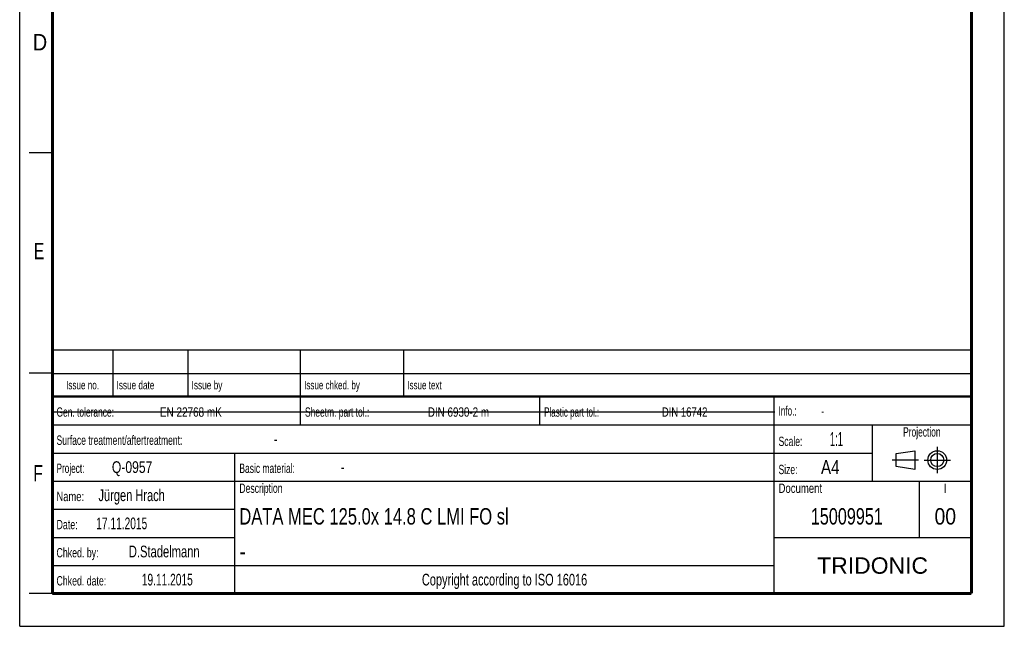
# Model space of a CAD drawing. Header units: millimetres. Extents: x 0 to 210, y 0 to 297.
# Tile 1 of 29: x 0 to 210, y 0 to 129. Entities that reach past the tile are written whole.
import ezdxf
from ezdxf.enums import TextEntityAlignment as Align

# ---------------------------------------------------------------- set-up
doc = ezdxf.new("R2010")
doc.units = ezdxf.units.MM
doc.header["$LTSCALE"] = 19.36
doc.linetypes.add('CENTER', pattern=[0.6, 0.375, -0.075, 0.075, -0.075])
doc.layers.get('0').update_dxf_attribs({"linetype": 'CONTINUOUS'})
doc.layers.add('DEFAULT_1', color=7, linetype='CENTER')
doc.layers.add('Z_NOTICE', color=7, linetype='CONTINUOUS')
doc.styles.get("Standard").update_dxf_attribs({"font": 'txt', "width": 0.7})
doc.styles.add('TEXTSTYLE_2', font='txt', dxfattribs={"width": 0.75})
doc.styles.add('TEXTSTYLE_4', font='arial.ttf')

# ---------------------------------------------------------------- blocks, each defined once
blk = doc.blocks.new('PROJEKTIONSMETHODE_BL0', base_point=(192.31, 35.47))
at = {"color": 7, "linetype": 'CONTINUOUS'}
for p, q in [((186.91, 36.87), (190.91, 37.47)), ((186.91, 34.07), (186.91, 36.87)), ((190.91, 37.47), (190.91, 33.47)), ((190.91, 33.47), (186.91, 34.07))]:
    blk.add_line(p, q, dxfattribs=at)
for radius in [2, 1.4]:
    blk.add_circle((195.71, 35.47), radius, dxfattribs=at)
at = {"layer": 'DEFAULT_1', "color": 7, "linetype": 'CENTER'}
for p, q in [((195.71, 38.27), (195.71, 32.67)), ((191.71, 35.47), (186.11, 35.47)), ((192.91, 35.47), (198.5, 35.47))]:
    blk.add_line(p, q, dxfattribs=at)

msp = doc.modelspace()

# ---------------------------------------------------------------- linework, layer by layer
at = {"color": 7, "linetype": 'CONTINUOUS'}
for p, q in [((0, 0), (0, 297)), ((210, 0), (210, 297)), ((7, 101), (2, 101)), ((6.9136, 48.9602), (6.9136, 58.9602)), ((6.9136, 58.9602), (202.9136, 58.9602)), ((19.9136, 48.9602), (19.9136, 58.9602)), ((35.9136, 48.9602), (35.9136, 58.9602)), ((59.9136, 48.9602), (59.9136, 58.9602)), ((81.9136, 48.9602), (81.9136, 58.9602)), ((202.9136, 48.9602), (202.9136, 58.9602)), ((7, 54), (2, 54)), ((6.9136, 53.9602), (202.9136, 53.9602)), ((6.9135, 6.9601), (6.9135, 48.9601)), ((6.9135, 48.9601), (202.9135, 48.9601)), ((6.9136, 48.9602), (202.9136, 48.9602)), ((59.9135, 42.9601), (59.9135, 48.9601)), ((110.9135, 42.9601), (110.9135, 48.9601)), ((160.9135, 6.9601), (160.9135, 48.9601)), ((202.9135, 6.9601), (202.9135, 48.9601)), ((7.2924, 45.7433), (161.0924, 45.7433)), ((6.9135, 42.9601), (202.9135, 42.9601)), ((181.9135, 30.9601), (181.9135, 42.9601)), ((6.9135, 36.9601), (181.9135, 36.9601)), ((45.9135, 6.9601), (45.9135, 36.9601)), ((6.9135, 30.9601), (202.9135, 30.9601)), ((191.9135, 18.9601), (191.9135, 30.9601)), ((6.9135, 24.9601), (45.9135, 24.9601)), ((6.9135, 18.9601), (45.9135, 18.9601)), ((160.9135, 18.9601), (202.9135, 18.9601)), ((6.9135, 12.9601), (160.9135, 12.9601)), ((7, 7), (2, 7)), ((6.9135, 6.9601), (202.9135, 6.9601)), ((0, 0), (210, 0))]:
    msp.add_line(p, q, dxfattribs=at)
for points, const_width in [([(7, 7), (7, 290)], 0.7), ([(203, 7), (203, 290)], 0.7), ([(7, 49), (203, 49)], 0.5), ([(7, 7), (203, 7)], 0.7)]:
    msp.add_lwpolyline(points, dxfattribs=dict(at, const_width=const_width))

# ---------------------------------------------------------------- block references
msp.add_blockref('PROJEKTIONSMETHODE_BL0', (192.3051, 35.4697), dxfattribs=at)

# ---------------------------------------------------------------- texts
at = {"color": 7, "linetype": 'CONTINUOUS', "style": 'TEXTSTYLE_2'}
for s, width, p in [('D', 0.904762, (2.8073, 122.8572)), ('E', 0.714286, (3.0025, 78.3025)), ('F', 0.714286, (2.9222, 30.897))]:
    msp.add_text(s, height=3.5, dxfattribs=dict(at, width=width)).set_placement(p)
at = {"layer": 'Z_NOTICE', "color": 7, "linetype": 'CONTINUOUS', "style": 'TEXTSTYLE_2'}
for s, height, width, p in [('Issue date ', 1.8, 0.725108, (20.6636, 50.5602)), ('Issue by ', 1.8, 0.732804, (36.6636, 50.5602)), ('Issue chked. by', 1.8, 0.711111, (60.6636, 50.5602)), ('Issue text ', 1.8, 0.712121, (82.6636, 50.5602)), ('Gen. tolerance:', 2, 0.669841, (7.851, 44.7101)), ('EN 22768 mK', 2, 0.792208, (29.9106, 44.7101)), ('Sheetm. part tol.:', 2, 0.67328, (60.851, 44.7101)), ('DIN 6930-2 m', 2, 0.78373, (87.0534, 44.7101)), ('Plastic part tol.:', 2, 0.642857, (111.851, 44.7101)), ('DIN 16742', 2, 0.759259, (136.9582, 44.7101)), ('Info.: ', 2, 0.64966, (161.851, 44.9601)), ('Surface treatment/aftertreatment: ', 2, 0.681373, (7.851, 38.7101)), ('Scale:  ', 2, 0.684524, (161.851, 38.4601)), ('1:1', 3, 0.5, (172.8034, 38.4601)), ('-', 2.5, 0.714286, (54.1844, 38.7101)), ('Project: ', 2, 0.656085, (7.851, 32.7101)), ('Q-0957', 2.5, 0.77381, (19.6606, 32.7101)), ('Basic material: ', 2, 0.675595, (46.851, 32.7101)), ('-', 2.5, 0.714286, (68.4701, 32.7101)), ('Size: ', 2, 0.678571, (161.851, 32.4601)), (' A4', 3, 0.809524, (169.9939, 32.4601)), ('Jürgen Hrach', 2.5, 0.705357, (16.8034, 26.7101)), ('Description', 2, 0.688312, (46.851, 28.4601)), ('Document', 2, 0.761905, (161.851, 28.4601)), ('Name: ', 2, 0.746032, (7.851, 26.7101)), ('DATA MEC 125.0x 14.8 C LMI FO sl', 3.5, 0.75372, (46.851, 21.7101)), ('17.11.2015', 2.5, 0.65, (16.3272, 20.7101)), ('Date: ', 2, 0.706349, (7.851, 20.7101)), ('Chked. by: ', 2, 0.701299, (7.851, 14.7101)), ('D.Stadelmann', 2.5, 0.712302, (23.2796, 14.7101)), ('-', 3.5, 0.904762, (46.851, 14.2101)), ('Chked. date: ', 2, 0.699634, (7.851, 8.7101)), ('19.11.2015', 2.5, 0.65, (26.0415, 8.7101))]:
    msp.add_text(s, height=height, dxfattribs=dict(at, width=width)).set_placement(p)
for s, height, width, p in [('Issue no.', 1.8, 0.719577, (13.4136, 50.5602)), ('Projection', 2, 0.671429, (192.4135, 40.4601)), ('I', 2, 0.833333, (197.4135, 28.4601)), ('15009951', 3.5, 0.738095, (176.4135, 21.7101)), ('00', 3.5, 0.880952, (197.4135, 21.7101)), ('Copyright according to ISO 16016', 2.5, 0.700149, (103.4135, 8.7101))]:
    msp.add_text(s, height=height, dxfattribs=dict(at, width=width)).set_placement(p, align=Align.CENTER)
at = {"layer": 'Z_NOTICE', "color": 7, "linetype": 'CONTINUOUS', "width": 0.714286}
msp.add_text('-', height=1.8, dxfattribs=at).set_placement((170.9463, 44.9601))
at = {"layer": 'Z_NOTICE', "color": 7, "linetype": 'CONTINUOUS', "style": 'TEXTSTYLE_4'}
msp.add_text('TRIDONIC', height=3.5, dxfattribs=at).set_placement((181.9135, 11.2101), align=Align.CENTER)

doc.saveas('drawing.dxf')
